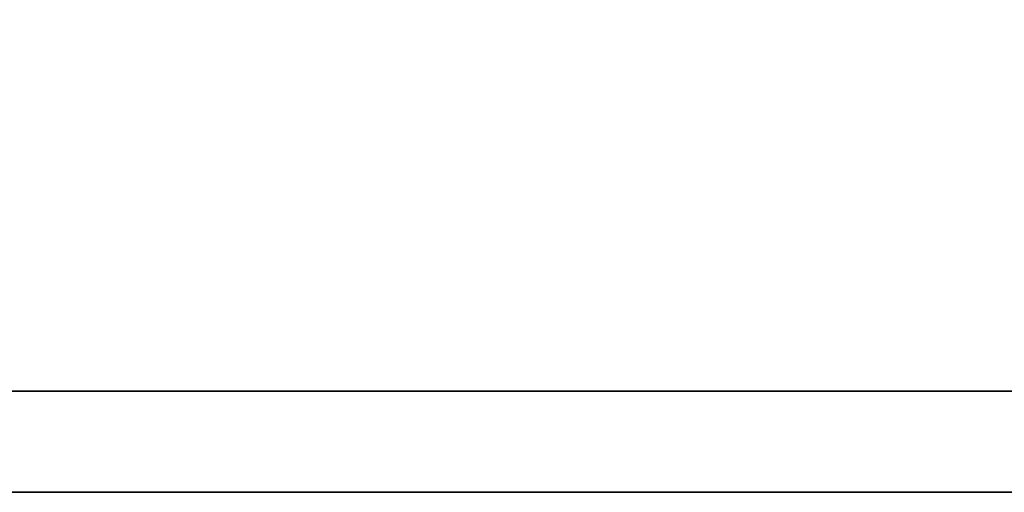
# Model space of a CAD drawing. Extents: x 158 to 713, y 26 to 428.
# Tile 24 of 50: x 673.235 to 674.265, y 88.387 to 88.881. Entities that reach past the tile are written whole.
import ezdxf

# ---------------------------------------------------------------- set-up
doc = ezdxf.new("R2010")
doc.units = 0
doc.header["$MEASUREMENT"] = 0
doc.layers.add('DIM', color=4, linetype='CONTINUOUS')
doc.layers.add('layer 1', color=7, linetype='CONTINUOUS')

# ---------------------------------------------------------------- blocks, each defined once
blk = doc.blocks.new('TBI MOTION logo(完整正式版)')
at = {"layer": 'layer 1', "color": 22, "lineweight": 35}
blk.add_open_spline([(75.90875, -9.47875), (75.90875, -9.47875), (75.90875, -12.28625), (75.90875, -12.28625), (75.90875, -12.28625), (75.90875, -12.28625), (75.90875, -12.47875), (75.90875, -12.47875), (75.90875, -12.47875), (75.90875, -12.47875), (75.71625, -12.47875), (75.71625, -12.47875), (75.71625, -12.47875), (75.71625, -12.47875), (-88.32875, -12.47875), (-88.32875, -12.47875), (-88.32875, -12.47875), (-88.32875, -12.47875), (-88.32875, -13.29375), (-88.32875, -13.29375), (-88.32875, -13.29375), (-88.32875, -13.29375), (82.89125, -13.29375), (82.89125, -13.29375), (82.89125, -13.29375), (82.89125, -13.29375), (75.90875, -9.47875), (75.90875, -9.47875)], degree=3, knots=[0, 0, 0, 0, 0.1428571, 0.1428571, 0.1428571, 0.1428572, 0.2857143, 0.2857143, 0.2857143, 0.2857143, 0.4285714, 0.4285714, 0.4285714, 0.4285714, 0.5714286, 0.5714286, 0.5714286, 0.5714286, 0.7142857, 0.7142857, 0.7142857, 0.7142857, 0.8571429, 0.8571429, 0.8571429, 0.8571429, 1, 1, 1, 1], dxfattribs=at)

msp = doc.modelspace()

# ---------------------------------------------------------------- block references
at = {"layer": 'DIM', "xscale": 0.1295999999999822, "yscale": 0.1295999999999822, "zscale": 0.1295999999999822}
msp.add_blockref('TBI MOTION logo(完整正式版)', (682.2127, 90.1096), dxfattribs=at)

doc.saveas('drawing.dxf')
